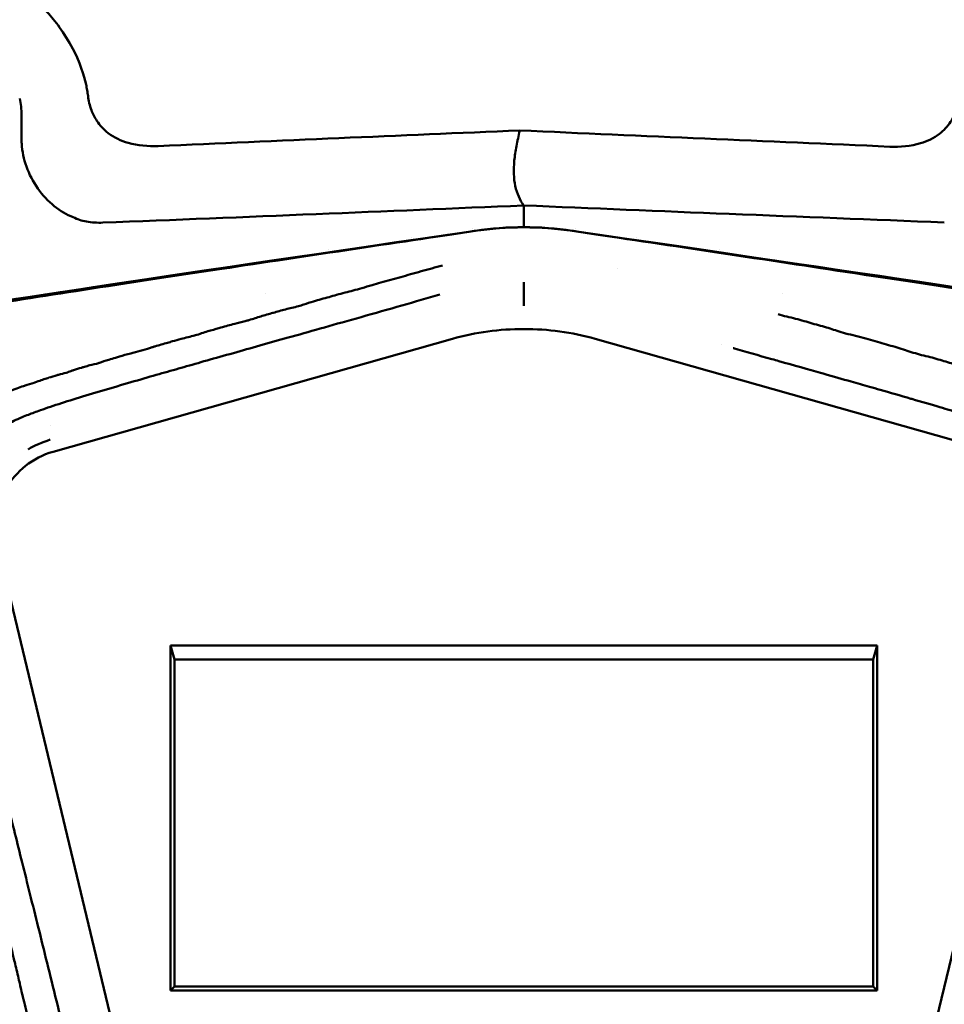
# Model space of a CAD drawing. Header units: millimetres. Extents: x 0 to 4686, y -120 to 1682.
# Tile 211 of 213: x 1350 to 1406, y 1409 to 1468. Entities that reach past the tile are written whole.
import ezdxf

# ---------------------------------------------------------------- set-up
doc = ezdxf.new("R2010")
doc.units = ezdxf.units.MM
doc.header["$LTSCALE"] = 2
doc.layers.add('Sichtbar (ISO)', color=7, linetype='Continuous', lineweight=50)

msp = doc.modelspace()

# ---------------------------------------------------------------- linework, layer by layer
at = {"layer": 'Sichtbar (ISO)'}
for p, q in [((1350.4179, 1462.1767), (1350.4179, 1460.6739)), ((1380.2225, 1460.573), (1380.2225, 1460.5752)), ((1377.5099, 1455.3679), (1377.5099, 1455.3679)), ((1383.7099, 1455.3678), (1383.7099, 1455.3679)), ((1373.8599, 1454.8307), (1373.8599, 1454.8313)), ((1387.3599, 1454.8313), (1387.3599, 1454.8307)), ((1368.8599, 1454.0958), (1368.8599, 1454.0946)), ((1392.3599, 1454.0958), (1392.3599, 1454.0946)), ((1374.9974, 1452.9332), (1374.9974, 1452.9332)), ((1386.218, 1452.9339), (1386.218, 1452.9339)), ((1365.0609, 1451.4441), (1365.0609, 1451.4441)), ((1396.1588, 1451.4441), (1396.1588, 1451.4441)), ((1352.3098, 1441.9275), (1376.3281, 1448.7211)), ((1384.8918, 1448.7212), (1408.9099, 1441.9274)), ((1392.4906, 1448.3546), (1392.4906, 1448.3546)), ((1359.2541, 1446.7603), (1359.2543, 1446.7603)), ((1360.5153, 1447.1177), (1360.5159, 1447.1177)), ((1368.6629, 1446.7603), (1368.6671, 1446.7603)), ((1392.5523, 1446.7603), (1392.5531, 1446.7603)), ((1352.1294, 1443.5169), (1352.1295, 1443.517)), ((1360.46, 1388.401), (1348.9734, 1436.2478)), ((1412.2462, 1436.2478), (1400.7595, 1388.401)), ((1359.6099, 1429.441), (1359.3741, 1430.283)), ((1359.3741, 1409.5342), (1359.3741, 1430.283)), ((1359.3741, 1430.283), (1401.8457, 1430.283)), ((1401.8457, 1430.283), (1401.6099, 1429.441)), ((1401.8457, 1430.283), (1401.8457, 1409.5342)), ((1359.6099, 1429.441), (1401.6099, 1429.441)), ((1359.6099, 1409.7943), (1359.6099, 1429.441)), ((1401.6099, 1429.441), (1401.6099, 1409.7943)), ((1359.6099, 1409.7943), (1359.3741, 1409.5342)), ((1401.8457, 1409.5342), (1359.3741, 1409.5342)), ((1401.6099, 1409.7943), (1359.6099, 1409.7943)), ((1401.8457, 1409.5342), (1401.6099, 1409.7943))]:
    msp.add_line(p, q, dxfattribs=at)
msp.add_arc((1380.6099, 1435.4337), 20, 81.663573, 98.336427, dxfattribs=at)
for centre, major_axis, ratio, start_param, end_param in [((1380.6098, 1450.7716), (0, -5.0534), 0.0000102, 2.7454676, 3.1166644), ((1380.5935, 1434.1444), (15.4396, 0), 0.982336, 1.5697382, 1.8507003), ((1380.6277, 1434.154), (15.4298, 0), 0.9823357, 1.2908041, 1.5719565), ((1357.6099, 1444.7956), (2, 0), 0.9823361, 2.6145387, 2.6145785)]:
    msp.add_ellipse(centre, major_axis=major_axis, ratio=ratio, start_param=start_param, end_param=end_param, dxfattribs=at)
for points, knots in [([(1354.2919, 1464.0058), (1354.1717, 1464.5526), (1353.9556, 1465.3251), (1352.8773, 1467.2893), (1352.3257, 1467.9625), (1351.3379, 1469.0158), (1350.5777, 1469.7122), (1348.6594, 1470.9526), (1347.7253, 1471.4176), (1346.7582, 1471.7881)], [-1.3447226, -1.3447226, -1.3447226, -1.3447226, -1.0054582, -1.0054582, -0.6879657, -0.6879657, -0.3106898, -0.3106898, -0.0000009, -0.0000009, -0.0000009, -0.0000009]), ([(1354.4125, 1463.3265), (1354.3977, 1463.4388), (1354.3809, 1463.5508), (1354.3425, 1463.7777), (1354.3208, 1463.8925), (1354.2919, 1464.0058)], [-0.06932516, -0.06932516, -0.06932516, -0.06932516, -0.03534275, -0.03534275, -0.000292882, -0.000292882, -0.000292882, -0.000292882]), ([(1354.4125, 1463.3265), (1354.4505, 1463.0356), (1354.5165, 1462.7486), (1354.7019, 1462.2455), (1354.8091, 1462.0283), (1355.1287, 1461.5404), (1355.359, 1461.2941), (1355.9842, 1460.8165), (1356.3902, 1460.6272), (1357.4015, 1460.3339), (1358.0243, 1460.2846), (1358.6318, 1460.3124)], [-0.58090494, -0.58090494, -0.58090494, -0.58090494, -0.49259396, -0.49259396, -0.41948184, -0.41948184, -0.31696671, -0.31696671, -0.18256508, -0.18256508, -0.00013289, -0.00013289, -0.00013289, -0.00013289]), ([(1406.8016, 1463.2911), (1406.7633, 1462.9932), (1406.6963, 1462.6992), (1406.5068, 1462.1862), (1406.3974, 1461.966), (1406.0792, 1461.4853), (1405.8558, 1461.2466), (1405.2549, 1460.7846), (1404.8677, 1460.5995), (1403.8676, 1460.2968), (1403.2336, 1460.2449), (1402.6157, 1460.2726)], [0.00003178, 0.00003178, 0.00003178, 0.00003178, 0.09014245, 0.09014245, 0.16413653, 0.16413653, 0.26316453, 0.26316453, 0.39164762, 0.39164762, 0.57657765, 0.57657765, 0.57657765, 0.57657765]), ([(1350.3056, 1463.1714), (1350.3441, 1463.0086), (1350.373, 1462.8439), (1350.4107, 1462.5112), (1350.4194, 1462.3441), (1350.418, 1462.1767)], [0.00003238, 0.00003238, 0.00003238, 0.00003238, 0.05026385, 0.05026385, 0.10050085, 0.10050085, 0.10050085, 0.10050085]), ([(1380.3657, 1461.2482), (1376.7437, 1461.0976), (1373.119, 1460.9412), (1365.8779, 1460.6281), (1362.2525, 1460.4711), (1358.6318, 1460.3124)], [-2.1745323, -2.1745323, -2.1745323, -2.1745323, -1.0873767, -1.0873767, -0.0001311, -0.0001311, -0.0001311, -0.0001311]), ([(1380.5964, 1456.7384), (1380.4884, 1456.9116), (1380.2869, 1457.2538), (1380.0792, 1457.9015), (1379.9902, 1458.6202), (1380.0214, 1459.4243), (1380.1652, 1460.2999), (1380.2908, 1460.9237), (1380.3645, 1461.243)], [0.00038305, 0.00038305, 0.00038305, 0.00038305, 0.16666667, 0.33333333, 0.5, 0.66666667, 0.83333333, 0.9990837, 0.9990837, 0.9990837, 0.9990837]), ([(1402.6157, 1460.2726), (1398.9082, 1460.4357), (1395.1981, 1460.5971), (1387.7825, 1460.9198), (1384.072, 1461.0814), (1380.3657, 1461.2482)], [-2.2270174, -2.2270174, -2.2270174, -2.2270174, -1.1137258, -1.1137258, -0.0002536, -0.0002536, -0.0002536, -0.0002536]), ([(1350.4179, 1460.6739), (1350.4179, 1460.6375), (1350.4185, 1460.6012), (1350.4207, 1460.5287), (1350.4224, 1460.4926), (1350.4247, 1460.4564)], [0.000001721, 0.000001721, 0.000001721, 0.000001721, 0.010896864, 0.010896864, 0.021767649, 0.021767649, 0.021767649, 0.021767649]), ([(1350.4247, 1460.4564), (1350.453, 1459.9872), (1350.5506, 1459.524), (1350.8753, 1458.6079), (1351.1075, 1458.1632), (1351.679, 1457.3544), (1352.0144, 1456.9955), (1352.7362, 1456.4104), (1353.1134, 1456.1803), (1353.5289, 1456.0326)], [0.00001128, 0.00001128, 0.00001128, 0.00001128, 0.14113706, 0.14113706, 0.2904858, 0.2904858, 0.43978484, 0.43978484, 0.57911825, 0.57911825, 0.57911825, 0.57911825]), ([(1355.3033, 1455.7065), (1359.5798, 1455.8731), (1363.8531, 1456.0438), (1372.285, 1456.3876), (1376.4384, 1456.5604), (1380.5964, 1456.7384)], [0.0036591, 0.0036591, 0.0036591, 0.0036591, 1.2878206, 1.2878206, 2.5356781, 2.5356781, 2.5356781, 2.5356781]), ([(1380.5964, 1456.7384), (1384.713, 1456.5664), (1388.8317, 1456.397), (1397.2638, 1456.0569), (1401.5754, 1455.8866), (1405.8881, 1455.7198)], [-2.5321225, -2.5321225, -2.5321225, -2.5321225, -1.2949971, -1.2949971, -0.000001, -0.000001, -0.000001, -0.000001]), ([(1380.5964, 1456.7384), (1380.6099, 1456.5854), (1380.6099, 1456.433), (1380.6099, 1456.1282), (1380.6099, 1455.9758), (1380.6098, 1455.824)], [0.0035396, 0.0035396, 0.0035396, 0.0035396, 2.3116201, 2.3116201, 4.6201028, 4.6201028, 4.6201028, 4.6201028]), ([(1353.5289, 1456.0326), (1353.7625, 1455.9005), (1354.0335, 1455.8202), (1354.6405, 1455.7117), (1354.9708, 1455.6927), (1355.3033, 1455.7065)], [-0.19723853, -0.19723853, -0.19723853, -0.19723853, -0.10803283, -0.10803283, -0.00799509, -0.00799509, -0.00799509, -0.00799509]), ([(1320.2055, 1388.2956), (1320.2467, 1388.4775), (1320.2883, 1388.6613), (1322.4179, 1398.0551), (1325.1033, 1409.7589), (1331.2266, 1436.1922), (1332.2693, 1440.3287), (1333.3982, 1443.6163), (1333.9786, 1445.0769), (1335.6745, 1447.1552), (1336.483, 1447.8163), (1339.0682, 1449.19), (1340.5331, 1449.522), (1348.6096, 1450.9497), (1359.6588, 1452.5772), (1377.7102, 1455.2223)], [-25.3526164, -25.3526164, -25.3526164, -25.3526164, -25.273079, -25.273079, -21.3302568, -21.3302568, -14.2017749, -14.2017749, -10.9447154, -10.9447154, -8.7828271, -8.7828271, -5.4732498, -5.4732498, -0.000001, -0.000001, -0.000001, -0.000001]), ([(1320.4346, 1388.2932), (1321.2974, 1392.1124), (1322.394, 1396.9213), (1325.2234, 1409.2392), (1326.7922, 1416.0262), (1330.9869, 1434.0116), (1331.9764, 1438.0468), (1333.5502, 1443.6418), (1334.1374, 1444.6598), (1335.2801, 1446.4234), (1335.9933, 1447.1785), (1337.5805, 1448.2562), (1338.4991, 1448.7491), (1340.2711, 1449.2765), (1340.9613, 1449.4549), (1343.3092, 1449.9113), (1344.7827, 1450.1645), (1345.9841, 1450.3697), (1346.563, 1450.4666), (1351.2397, 1451.2263), (1356.6571, 1452.053), (1367.3086, 1453.6591), (1373.9723, 1454.6554), (1377.6535, 1455.2054)], [1.3356497, 1.3356497, 1.3356497, 1.3356497, 1.6937313, 1.6937313, 2.056439, 2.056439, 2.7524524, 2.7524524, 3.8919127, 3.8919127, 5.1641949, 5.1641949, 6.0936505, 6.0936505, 6.4205207, 6.4205207, 6.6575917, 6.6575917, 6.9173987, 6.9173987, 8.3510463, 8.3510463, 9.5536694, 9.5536694, 9.5536694, 9.5536694]), ([(1383.5679, 1455.2052), (1382.5887, 1455.3516), (1381.5999, 1455.4252), (1379.6203, 1455.4252), (1378.6321, 1455.3517), (1377.6535, 1455.2054)], [0.00000082, 0.00000082, 0.00000082, 0.00000082, 0.29704259, 0.29704259, 0.59389891, 0.59389891, 0.59389891, 0.59389891]), ([(1383.5096, 1455.2223), (1401.4763, 1452.5896), (1412.4279, 1450.9756), (1420.6574, 1449.5309), (1422.1252, 1449.1981), (1424.7109, 1447.8339), (1425.52, 1447.1781), (1427.22, 1445.1147), (1427.8022, 1443.663), (1428.9362, 1440.3908), (1429.9689, 1436.2815), (1435.6605, 1411.7349), (1438.077, 1401.2155), (1440.0901, 1392.3663)], [0.000001, 0.000001, 0.000001, 0.000001, 5.4475866, 5.4475866, 8.8584414, 8.8584414, 11.0839934, 11.0839934, 14.4444599, 14.4444599, 21.911222, 21.911222, 25.8933522, 25.8933522, 25.8933522, 25.8933522]), ([(1439.9202, 1392.1105), (1439.4563, 1394.1489), (1438.978, 1396.242), (1437.1405, 1404.2717), (1435.6627, 1410.6845), (1433.5018, 1419.9981), (1432.5892, 1423.9174), (1429.7792, 1435.8763), (1429.1736, 1438.3097), (1427.968, 1442.5631), (1427.4769, 1443.9124), (1426.1488, 1446.1906), (1425.4299, 1446.9663), (1423.6918, 1448.2822), (1422.6663, 1448.7158), (1421.2013, 1449.2254), (1420.1727, 1449.498), (1417.2032, 1450.0322), (1416.5167, 1450.1504), (1415.5735, 1450.3124), (1414.9153, 1450.4239), (1410.4408, 1451.1546), (1405.2052, 1451.9559), (1394.0035, 1453.6453), (1387.2333, 1454.6575), (1383.5679, 1455.2052)], [1.9496382, 1.9496382, 1.9496382, 1.9496382, 2.3191077, 2.3191077, 3.3683787, 3.3683787, 3.9601124, 3.9601124, 5.2581, 5.2581, 6.7495942, 6.7495942, 8.163472, 8.163472, 9.8795998, 9.8795998, 11.5951622, 11.5951622, 11.944986, 11.944986, 12.684735, 12.684735, 16.4201746, 16.4201746, 19.3278707, 19.3278707, 19.3278707, 19.3278707]), ([(1375.72, 1453.1337), (1375.2875, 1453.0135), (1374.862, 1452.8959), (1374.4429, 1452.7791), (1374.2275, 1452.7191), (1374.0138, 1452.6594), (1373.8025, 1452.6005), (1373.6026, 1452.5448), (1373.4048, 1452.4899), (1373.2097, 1452.4363), (1372.8083, 1452.3262), (1372.4097, 1452.2158), (1372.0126, 1452.1022), (1371.8369, 1452.0519), (1371.6652, 1452.0014), (1371.4965, 1451.9513), (1371.2841, 1451.8883), (1371.0764, 1451.8261), (1370.8718, 1451.7663), (1370.5046, 1451.659), (1370.1845, 1451.5895), (1369.862, 1451.5018), (1369.693, 1451.4559), (1369.5239, 1451.409), (1369.3561, 1451.362), (1369.2036, 1451.3193), (1369.0522, 1451.2765), (1368.9029, 1451.2344), (1368.5895, 1451.1459), (1368.2787, 1451.0581), (1367.9694, 1450.9671), (1367.7701, 1450.9084), (1367.5717, 1450.8423), (1367.3807, 1450.7816), (1367.2752, 1450.7481), (1367.172, 1450.7162), (1367.0722, 1450.688), (1366.7918, 1450.6088), (1366.5384, 1450.5592), (1366.2856, 1450.4915), (1366.0368, 1450.4249), (1365.7882, 1450.3548), (1365.5436, 1450.2857), (1365.5397, 1450.2845), (1365.5358, 1450.2834), (1365.5319, 1450.2823), (1365.2835, 1450.2122), (1365.0385, 1450.143), (1364.8001, 1450.0719), (1364.5617, 1450.0009), (1364.3494, 1449.9188), (1364.0876, 1449.8448), (1364.0876, 1449.8448), (1364.0875, 1449.8448), (1364.0875, 1449.8448)], [0, 0, 0, 0, 0.004807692, 0.004807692, 0.004807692, 0.007278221, 0.007278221, 0.007278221, 0.009615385, 0.009615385, 0.009615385, 0.014423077, 0.014423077, 0.014423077, 0.016550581, 0.016550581, 0.016550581, 0.019230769, 0.019230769, 0.019230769, 0.024038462, 0.024038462, 0.024038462, 0.02655727, 0.02655727, 0.02655727, 0.028846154, 0.028846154, 0.028846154, 0.033653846, 0.033653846, 0.033653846, 0.036750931, 0.036750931, 0.036750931, 0.038461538, 0.038461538, 0.038461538, 0.043269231, 0.043269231, 0.043269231, 0.048001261, 0.048001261, 0.048001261, 0.048076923, 0.048076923, 0.048076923, 0.052884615, 0.052884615, 0.052884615, 0.057692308, 0.057692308, 0.057692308, 0.057692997, 0.057692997, 0.057692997, 0.057692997]), ([(1380.6099, 1452.1218), (1380.6099, 1452.0372), (1380.6101, 1451.9362), (1380.6102, 1451.8454), (1380.6103, 1451.7547), (1380.6103, 1451.6739), (1380.6102, 1451.6097), (1380.6101, 1451.5456), (1380.61, 1451.5011), (1380.6099, 1451.4842)], [0, 0, 0, 0, 0.33333333, 0.33333333, 0.33333333, 0.66666667, 0.66666667, 0.66666667, 0.99999999, 0.99999999, 0.99999999, 0.99999999]), ([(1380.6099, 1451.0842), (1380.6099, 1451.1509), (1380.6099, 1451.2175), (1380.6099, 1451.3509), (1380.6099, 1451.4175), (1380.6099, 1451.4842)], [-0.20992358, -0.20992358, -0.20992358, -0.20992358, -0.10496272, -0.10496272, -0.00000186, -0.00000186, -0.00000186, -0.00000186]), ([(1375.5545, 1451.376), (1374.8292, 1451.1684), (1373.3259, 1450.7398), (1370.7784, 1450.0116), (1368.5807, 1449.4009), (1366.6362, 1448.8455), (1364.9265, 1448.3745), (1363.3661, 1447.9179), (1361.7125, 1447.4687), (1360.3229, 1447.0585), (1359.0523, 1446.7052), (1357.6214, 1446.2964), (1355.9429, 1445.8033), (1354.2431, 1445.2964), (1352.7906, 1444.8535), (1351.6754, 1444.4735), (1351.0582, 1444.2491), (1350.8299, 1444.161)], [0, 0, 0, 0, 0.01818182, 0.03636364, 0.05454545, 0.07272727, 0.09090909, 0.10909091, 0.12727273, 0.14545455, 0.16363636, 0.18181818, 0.2, 0.21818182, 0.23636364, 0.25454545, 0.26608474, 0.26608474, 0.26608474, 0.26608474]), ([(1380.6099, 1450.6984), (1380.6099, 1450.7603), (1380.6099, 1450.8225), (1380.6099, 1450.8762), (1380.6098, 1450.9299), (1380.6098, 1450.9755), (1380.6099, 1451.0113), (1380.6099, 1451.047), (1380.6099, 1451.0721), (1380.6099, 1451.0842)], [0, 0, 0, 0, 0.3333333, 0.3333333, 0.3333333, 0.6666667, 0.6666667, 0.6666667, 1, 1, 1, 1]), ([(1364.0875, 1449.8448), (1364.0132, 1449.8238), (1363.9349, 1449.8034), (1363.8545, 1449.7833), (1363.6515, 1449.7325), (1363.4344, 1449.6832), (1363.232, 1449.6286), (1362.9494, 1449.5524), (1362.6725, 1449.474), (1362.4067, 1449.3987), (1362.3642, 1449.3867), (1362.3217, 1449.3747), (1362.2794, 1449.3627), (1362.0567, 1449.2996), (1361.8361, 1449.2366), (1361.6197, 1449.1721), (1361.3621, 1449.0954), (1361.1293, 1449.0075), (1360.8612, 1448.9313), (1360.861, 1448.9313), (1360.8608, 1448.9312), (1360.8606, 1448.9312)], [0.057692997, 0.057692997, 0.057692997, 0.057692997, 0.059057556, 0.059057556, 0.059057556, 0.0625, 0.0625, 0.0625, 0.067307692, 0.067307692, 0.067307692, 0.068076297, 0.068076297, 0.068076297, 0.072115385, 0.072115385, 0.072115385, 0.076923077, 0.076923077, 0.076923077, 0.076926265, 0.076926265, 0.076926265, 0.076926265]), ([(1399.8194, 1449.0843), (1399.819, 1449.0844), (1399.4658, 1449.1846), (1398.9465, 1449.3804), (1397.947, 1449.6389), (1396.9669, 1449.9404), (1396.2348, 1450.0985), (1395.8915, 1450.1954)], [0.918912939, 0.918912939, 0.918912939, 0.918912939, 0.918918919, 0.925675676, 0.932432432, 0.939189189, 0.945938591, 0.945938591, 0.945938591, 0.945938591]), ([(1404.1478, 1447.8494), (1403.8176, 1447.9447), (1403.2065, 1448.1681), (1402.1375, 1448.4498), (1401.0638, 1448.7798), (1400.172, 1448.9843), (1399.8194, 1449.0843)], [0.891891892, 0.891891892, 0.891891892, 0.891891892, 0.898648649, 0.905405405, 0.912162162, 0.918912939, 0.918912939, 0.918912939, 0.918912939]), ([(1360.8606, 1448.9312), (1360.8531, 1448.9291), (1360.8456, 1448.9269), (1360.8381, 1448.9248), (1360.5757, 1448.8515), (1360.2815, 1448.7887), (1360.0111, 1448.7154), (1359.8358, 1448.6679), (1359.6625, 1448.6194), (1359.4934, 1448.5715), (1359.3941, 1448.5434), (1359.2962, 1448.5155), (1359.2003, 1448.4882), (1358.9412, 1448.4142), (1358.6845, 1448.3409), (1358.4323, 1448.2651), (1358.3738, 1448.2476), (1358.3162, 1448.2293), (1358.2592, 1448.2107), (1358.0704, 1448.149), (1357.8882, 1448.084), (1357.7026, 1448.0307)], [0.076926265, 0.076926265, 0.076926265, 0.076926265, 0.07706041, 0.07706041, 0.07706041, 0.081730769, 0.081730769, 0.081730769, 0.084759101, 0.084759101, 0.084759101, 0.086538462, 0.086538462, 0.086538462, 0.091346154, 0.091346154, 0.091346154, 0.092460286, 0.092460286, 0.092460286, 0.096153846, 0.096153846, 0.096153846, 0.096153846]), ([(1357.7026, 1448.0307), (1357.5065, 1447.9744), (1357.3067, 1447.9312), (1357.1137, 1447.8829), (1357.0691, 1447.8718), (1357.0249, 1447.8603), (1356.9811, 1447.8484), (1356.7482, 1447.7849), (1356.5181, 1447.7184), (1356.3009, 1447.6554), (1356.2188, 1447.6315), (1356.137, 1447.6078), (1356.0556, 1447.5839), (1355.9218, 1447.5447), (1355.7889, 1447.5052), (1355.6571, 1447.4645), (1355.4606, 1447.4039), (1355.2713, 1447.33), (1355.0938, 1447.2753), (1355.08, 1447.271), (1355.0662, 1447.2668), (1355.0524, 1447.2628), (1354.8631, 1447.2071), (1354.6879, 1447.1766), (1354.5185, 1447.13), (1354.4097, 1447.1001), (1354.3014, 1447.0687), (1354.195, 1447.0374), (1354.1359, 1447.0199), (1354.0774, 1447.0025), (1354.0197, 1446.9852), (1353.8584, 1446.937), (1353.7002, 1446.8895), (1353.5476, 1446.8401), (1353.4898, 1446.8213), (1353.4351, 1446.801), (1353.3805, 1446.7803), (1353.2911, 1446.7465), (1353.202, 1446.7116), (1353.0999, 1446.6804), (1352.9563, 1446.6365), (1352.787, 1446.6001), (1352.6308, 1446.5581), (1352.6079, 1446.552), (1352.5854, 1446.5457), (1352.5632, 1446.5393), (1352.3896, 1446.489), (1352.2211, 1446.4364), (1352.0638, 1446.3866), (1352.0135, 1446.3707), (1351.9636, 1446.3549), (1351.9141, 1446.339), (1351.8087, 1446.3053), (1351.7055, 1446.2715), (1351.6055, 1446.2372), (1351.4728, 1446.1916), (1351.3637, 1446.1403), (1351.2232, 1446.0908), (1351.208, 1446.0855), (1351.1925, 1446.0802), (1351.1766, 1446.0749), (1351.1746, 1446.0742), (1351.1725, 1446.0736), (1351.1705, 1446.0729)], [0.096153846, 0.096153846, 0.096153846, 0.096153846, 0.100059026, 0.100059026, 0.100059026, 0.100961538, 0.100961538, 0.100961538, 0.105769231, 0.105769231, 0.105769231, 0.107586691, 0.107586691, 0.107586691, 0.110576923, 0.110576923, 0.110576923, 0.115035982, 0.115035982, 0.115035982, 0.115384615, 0.115384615, 0.115384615, 0.120192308, 0.120192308, 0.120192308, 0.123282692, 0.123282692, 0.123282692, 0.125, 0.125, 0.125, 0.129807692, 0.129807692, 0.129807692, 0.131631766, 0.131631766, 0.131631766, 0.134615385, 0.134615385, 0.134615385, 0.138808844, 0.138808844, 0.138808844, 0.139423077, 0.139423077, 0.139423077, 0.144230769, 0.144230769, 0.144230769, 0.145767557, 0.145767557, 0.145767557, 0.149038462, 0.149038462, 0.149038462, 0.153378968, 0.153378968, 0.153378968, 0.153846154, 0.153846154, 0.153846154, 0.153906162, 0.153906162, 0.153906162, 0.153906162]), ([(1393.2004, 1448.1552), (1393.2063, 1448.1536), (1393.2122, 1448.1519), (1393.2181, 1448.1502), (1393.9139, 1447.9543), (1394.7306, 1447.723), (1395.5273, 1447.4981), (1395.6647, 1447.4593), (1395.8015, 1447.4207), (1395.9372, 1447.3825), (1396.8603, 1447.1224), (1397.7261, 1446.8801), (1398.4416, 1446.6777), (1398.4418, 1446.6777), (1398.442, 1446.6777), (1398.4421, 1446.6776)], [0.076784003, 0.076784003, 0.076784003, 0.076784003, 0.076923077, 0.076923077, 0.076923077, 0.093326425, 0.093326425, 0.093326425, 0.096153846, 0.096153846, 0.096153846, 0.115384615, 0.115384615, 0.115384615, 0.115388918, 0.115388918, 0.115388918, 0.115388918]), ([(1407.718, 1446.8021), (1407.7159, 1446.8027), (1407.4288, 1446.8894), (1406.9713, 1447.0723), (1406.0904, 1447.3095), (1405.1874, 1447.5969), (1404.4779, 1447.7542), (1404.1478, 1447.8494)], [0.86481406, 0.86481406, 0.86481406, 0.86481406, 0.864864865, 0.871621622, 0.878378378, 0.885135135, 0.891891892, 0.891891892, 0.891891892, 0.891891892]), ([(1398.4421, 1446.6776), (1398.4987, 1446.6616), (1398.5543, 1446.6459), (1398.609, 1446.6304), (1399.2464, 1446.4498), (1399.7673, 1446.3004), (1400.2889, 1446.1522), (1400.6555, 1446.048), (1401.0224, 1445.9444), (1401.399, 1445.8375), (1401.6044, 1445.7791), (1401.8127, 1445.7198), (1402.0251, 1445.659), (1402.6269, 1445.4865), (1403.2627, 1445.3015), (1403.8848, 1445.1208), (1403.9002, 1445.1164), (1403.9156, 1445.1119), (1403.9311, 1445.1074), (1404.537, 1444.9315), (1405.1275, 1444.7602), (1405.6184, 1444.6145), (1405.8406, 1444.5485), (1406.0422, 1444.4879), (1406.2323, 1444.4304), (1406.4729, 1444.3575), (1406.6952, 1444.2895), (1406.916, 1444.222), (1407.3113, 1444.101), (1407.7028, 1443.9813), (1408.1411, 1443.8397), (1408.1457, 1443.8383), (1408.1502, 1443.8368), (1408.1548, 1443.8353)], [0.11538892, 0.11538892, 0.11538892, 0.11538892, 0.11690934, 0.11690934, 0.11690934, 0.13461538, 0.13461538, 0.13461538, 0.1470586, 0.1470586, 0.1470586, 0.15384615, 0.15384615, 0.15384615, 0.17307692, 0.17307692, 0.17307692, 0.17355446, 0.17355446, 0.17355446, 0.19230769, 0.19230769, 0.19230769, 0.2007954, 0.2007954, 0.2007954, 0.21153846, 0.21153846, 0.21153846, 0.23076923, 0.23076923, 0.23076923, 0.23096863, 0.23096863, 0.23096863, 0.23096863]), ([(1351.1705, 1446.0729), (1351.0075, 1446.0192), (1350.8009, 1445.9683), (1350.6269, 1445.9118), (1350.5987, 1445.9026), (1350.5707, 1445.8934), (1350.5429, 1445.8842), (1350.397, 1445.8357), (1350.2574, 1445.7865), (1350.1305, 1445.7405), (1350.0548, 1445.713), (1349.98, 1445.6856), (1349.9065, 1445.658), (1349.8334, 1445.6306), (1349.7615, 1445.603), (1349.6912, 1445.5749), (1349.5667, 1445.5253), (1349.4601, 1445.4715), (1349.3431, 1445.4213), (1349.3279, 1445.4148), (1349.3126, 1445.4083), (1349.297, 1445.4019)], [0.153906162, 0.153906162, 0.153906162, 0.153906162, 0.158653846, 0.158653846, 0.158653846, 0.159422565, 0.159422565, 0.159422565, 0.163461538, 0.163461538, 0.163461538, 0.165871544, 0.165871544, 0.165871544, 0.168269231, 0.168269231, 0.168269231, 0.172515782, 0.172515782, 0.172515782, 0.173066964, 0.173066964, 0.173066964, 0.173066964]), ([(1347.8714, 1444.7213), (1347.7733, 1444.6627), (1347.6636, 1444.6021), (1347.5628, 1444.5386), (1347.5573, 1444.5351), (1347.5518, 1444.5317), (1347.5464, 1444.5282), (1347.4412, 1444.4609), (1347.3394, 1444.3911), (1347.2407, 1444.3186), (1347.2108, 1444.2967), (1347.1808, 1444.2745), (1347.151, 1444.2523), (1347.0826, 1444.2012), (1347.0154, 1444.1498), (1346.9532, 1444.1), (1346.8826, 1444.0436), (1346.8184, 1443.9893), (1346.7412, 1443.9223), (1346.7208, 1443.9045), (1346.6994, 1443.8858), (1346.6768, 1443.8659), (1346.5691, 1443.771), (1346.458, 1443.6681), (1346.3464, 1443.5579), (1346.3378, 1443.5494), (1346.3292, 1443.5409), (1346.3208, 1443.5324), (1346.2194, 1443.4309), (1346.1276, 1443.3309), (1346.0383, 1443.2278), (1345.9876, 1443.1693), (1345.9378, 1443.1098), (1345.8887, 1443.0495), (1345.8441, 1442.9945), (1345.8001, 1442.9387), (1345.7567, 1442.8823), (1345.6658, 1442.7639), (1345.5778, 1442.6426), (1345.4991, 1442.5231), (1345.4842, 1442.5005), (1345.4696, 1442.478), (1345.4554, 1442.4555), (1345.3941, 1442.359), (1345.3379, 1442.2631), (1345.2827, 1442.1651), (1345.2147, 1442.0443), (1345.1482, 1441.9202), (1345.0867, 1441.7951), (1345.0804, 1441.7822), (1345.0741, 1441.7693), (1345.0679, 1441.7564), (1345.0137, 1441.6439), (1344.9631, 1441.5302), (1344.9129, 1441.4114), (1344.857, 1441.2788), (1344.8016, 1441.1399), (1344.7577, 1441.0153), (1344.7139, 1440.8908), (1344.6813, 1440.7808), (1344.6471, 1440.663), (1344.6129, 1440.5453), (1344.5805, 1440.4254), (1344.5504, 1440.3049), (1344.5203, 1440.1844), (1344.4942, 1440.066), (1344.4678, 1439.9356), (1344.4498, 1439.8464), (1344.4315, 1439.7517), (1344.4171, 1439.6697), (1344.4105, 1439.6318), (1344.4046, 1439.5967), (1344.3998, 1439.5661), (1344.3846, 1439.4694), (1344.3728, 1439.3815), (1344.3624, 1439.2987), (1344.3531, 1439.2242), (1344.344, 1439.1475), (1344.3353, 1439.0684), (1344.3344, 1439.0596), (1344.3334, 1439.0508), (1344.3325, 1439.0419), (1344.3229, 1438.9535), (1344.3153, 1438.8675), (1344.308, 1438.7783), (1344.3007, 1438.6892), (1344.2937, 1438.5969), (1344.2887, 1438.5106), (1344.2882, 1438.5006), (1344.2876, 1438.4907), (1344.2871, 1438.4809), (1344.283, 1438.4057), (1344.2803, 1438.3343), (1344.2778, 1438.2614), (1344.2751, 1438.179), (1344.2727, 1438.0945), (1344.2712, 1438.0088), (1344.2704, 1437.9649), (1344.2698, 1437.9208), (1344.2696, 1437.8768), (1344.2693, 1437.8348), (1344.2693, 1437.7929), (1344.2695, 1437.7517), (1344.2701, 1437.6675), (1344.2717, 1437.5861), (1344.2741, 1437.489), (1344.2761, 1437.407), (1344.2786, 1437.314), (1344.2823, 1437.2204), (1344.283, 1437.203), (1344.2838, 1437.1856), (1344.2845, 1437.1683), (1344.2895, 1437.0575), (1344.2962, 1436.9487), (1344.3041, 1436.8343), (1344.3119, 1436.7199), (1344.3212, 1436.6042), (1344.3321, 1436.4881), (1344.3325, 1436.4832), (1344.333, 1436.4783), (1344.3334, 1436.4735), (1344.3442, 1436.3622), (1344.3577, 1436.2505), (1344.3715, 1436.1252), (1344.3858, 1435.9944), (1344.4004, 1435.8487), (1344.4184, 1435.7018), (1344.4211, 1435.6802), (1344.4238, 1435.6585), (1344.4266, 1435.6368), (1344.4428, 1435.5112), (1344.4612, 1435.384), (1344.4807, 1435.2503), (1344.5036, 1435.0935), (1344.5283, 1434.9343), (1344.555, 1434.7733), (1344.5579, 1434.7563), (1344.5608, 1434.7392), (1344.5637, 1434.722), (1344.5886, 1434.5772), (1344.6171, 1434.4281), (1344.6455, 1434.2664), (1344.676, 1434.0926), (1344.7063, 1433.9042), (1344.7408, 1433.7116), (1344.7422, 1433.7036), (1344.7437, 1433.6956), (1344.7451, 1433.6876), (1344.7814, 1433.4867), (1344.8224, 1433.2817), (1344.8658, 1433.0631), (1344.8964, 1432.9087), (1344.9279, 1432.7524), (1344.9604, 1432.5948), (1344.974, 1432.5292), (1344.9876, 1432.4635), (1345.0015, 1432.3975), (1345.0487, 1432.1727), (1345.1014, 1431.9426), (1345.1568, 1431.6844), (1345.1792, 1431.5801), (1345.202, 1431.4713), (1345.2254, 1431.3593), (1345.2601, 1431.194), (1345.296, 1431.0217), (1345.3337, 1430.8471), (1345.3943, 1430.5666), (1345.4596, 1430.2799), (1345.527, 1429.9832), (1345.53, 1429.97), (1345.533, 1429.9568), (1345.536, 1429.9436), (1345.6065, 1429.6327), (1345.6791, 1429.3107), (1345.7588, 1428.9687), (1345.7986, 1428.7976), (1345.8403, 1428.6214), (1345.8821, 1428.4448), (1345.9238, 1428.2683), (1345.9657, 1428.0914), (1346.0062, 1427.9183), (1346.0872, 1427.5719), (1346.1624, 1427.2411), (1346.2446, 1426.8893), (1346.2589, 1426.8282), (1346.2733, 1426.7664), (1346.288, 1426.7041), (1346.3577, 1426.4079), (1346.4313, 1426.0997), (1346.5051, 1425.7904), (1346.5858, 1425.4517), (1346.6668, 1425.1117), (1346.7563, 1424.7372), (1346.7657, 1424.6978), (1346.7752, 1424.658), (1346.7848, 1424.6178), (1346.8857, 1424.1953), (1346.9981, 1423.7264), (1347.0842, 1423.3679), (1347.1502, 1423.0928), (1347.2008, 1422.8828), (1347.2519, 1422.6703), (1347.2673, 1422.6059), (1347.2829, 1422.5413), (1347.2989, 1422.4745), (1347.3679, 1422.1876), (1347.4461, 1421.8618), (1347.523, 1421.5429), (1347.5886, 1421.2713), (1347.6533, 1421.0048), (1347.7212, 1420.7214), (1347.7329, 1420.6722), (1347.7448, 1420.6225), (1347.7568, 1420.5722), (1347.8378, 1420.232), (1347.9241, 1419.8634), (1347.9971, 1419.5607), (1348.0489, 1419.3457), (1348.094, 1419.1639), (1348.1385, 1418.9834), (1348.1567, 1418.9097), (1348.1748, 1418.8362), (1348.1932, 1418.7608), (1348.2566, 1418.5007), (1348.3239, 1418.2175), (1348.3915, 1417.9373), (1348.4328, 1417.7661), (1348.4742, 1417.5945), (1348.5156, 1417.4219), (1348.542, 1417.312), (1348.5684, 1417.2016), (1348.5948, 1417.0906), (1348.6627, 1416.8054), (1348.7312, 1416.5021), (1348.7968, 1416.2299), (1348.818, 1416.1417), (1348.839, 1416.0568), (1348.8598, 1415.9737), (1348.9031, 1415.8004), (1348.9454, 1415.6351), (1348.9874, 1415.465), (1349.0496, 1415.2131), (1349.1112, 1414.9505), (1349.1751, 1414.6859), (1349.184, 1414.6488), (1349.1929, 1414.6118), (1349.2019, 1414.5748), (1349.2567, 1414.3473), (1349.3113, 1414.1204), (1349.3646, 1413.8951), (1349.4235, 1413.6461), (1349.4752, 1413.4062), (1349.5412, 1413.13), (1349.5446, 1413.1157), (1349.5481, 1413.1013), (1349.5516, 1413.0868), (1349.6226, 1412.7923), (1349.7106, 1412.4551), (1349.7918, 1412.1273), (1349.8414, 1411.9271), (1349.8885, 1411.7303), (1349.9357, 1411.5324), (1349.9658, 1411.4063), (1349.996, 1411.2797), (1350.0269, 1411.1514), (1350.1065, 1410.8218), (1350.186, 1410.492), (1350.2627, 1410.1674), (1350.2964, 1410.0246), (1350.3274, 1409.8869), (1350.3595, 1409.7446), (1350.3989, 1409.5697), (1350.4399, 1409.3879), (1350.4896, 1409.1813)], [0.19230769, 0.19230769, 0.19230769, 0.19230769, 0.19686702, 0.19686702, 0.19686702, 0.19711538, 0.19711538, 0.19711538, 0.20192308, 0.20192308, 0.20192308, 0.2033802, 0.2033802, 0.2033802, 0.20673077, 0.20673077, 0.20673077, 0.21053085, 0.21053085, 0.21053085, 0.21153846, 0.21153846, 0.21153846, 0.21634615, 0.21634615, 0.21634615, 0.21671703, 0.21671703, 0.21671703, 0.22115385, 0.22115385, 0.22115385, 0.22366939, 0.22366939, 0.22366939, 0.22596154, 0.22596154, 0.22596154, 0.23076923, 0.23076923, 0.23076923, 0.23167789, 0.23167789, 0.23167789, 0.23557692, 0.23557692, 0.23557692, 0.24038462, 0.24038462, 0.24038462, 0.24088017, 0.24088017, 0.24088017, 0.24519231, 0.24519231, 0.24519231, 0.25, 0.25, 0.25, 0.25480769, 0.25480769, 0.25480769, 0.25961538, 0.25961538, 0.25961538, 0.26442308, 0.26442308, 0.26442308, 0.2677122, 0.2677122, 0.2677122, 0.26923077, 0.26923077, 0.26923077, 0.27403846, 0.27403846, 0.27403846, 0.27836411, 0.27836411, 0.27836411, 0.27884615, 0.27884615, 0.27884615, 0.28365385, 0.28365385, 0.28365385, 0.28846154, 0.28846154, 0.28846154, 0.28901643, 0.28901643, 0.28901643, 0.29326923, 0.29326923, 0.29326923, 0.29807692, 0.29807692, 0.29807692, 0.30053401, 0.30053401, 0.30053401, 0.30288462, 0.30288462, 0.30288462, 0.30769231, 0.30769231, 0.30769231, 0.31174841, 0.31174841, 0.31174841, 0.3125, 0.3125, 0.3125, 0.31730769, 0.31730769, 0.31730769, 0.32211538, 0.32211538, 0.32211538, 0.32231693, 0.32231693, 0.32231693, 0.32692308, 0.32692308, 0.32692308, 0.33173077, 0.33173077, 0.33173077, 0.33243944, 0.33243944, 0.33243944, 0.33653846, 0.33653846, 0.33653846, 0.34134615, 0.34134615, 0.34134615, 0.34185582, 0.34185582, 0.34185582, 0.34615385, 0.34615385, 0.34615385, 0.35076983, 0.35076983, 0.35076983, 0.35096154, 0.35096154, 0.35096154, 0.35576923, 0.35576923, 0.35576923, 0.35916516, 0.35916516, 0.35916516, 0.36057692, 0.36057692, 0.36057692, 0.36538462, 0.36538462, 0.36538462, 0.36732648, 0.36732648, 0.36732648, 0.37019231, 0.37019231, 0.37019231, 0.37479575, 0.37479575, 0.37479575, 0.375, 0.375, 0.375, 0.37980769, 0.37980769, 0.37980769, 0.38221339, 0.38221339, 0.38221339, 0.38461538, 0.38461538, 0.38461538, 0.38942308, 0.38942308, 0.38942308, 0.39025837, 0.39025837, 0.39025837, 0.39423077, 0.39423077, 0.39423077, 0.39858071, 0.39858071, 0.39858071, 0.39903846, 0.39903846, 0.39903846, 0.40384615, 0.40384615, 0.40384615, 0.40753564, 0.40753564, 0.40753564, 0.40865385, 0.40865385, 0.40865385, 0.41346154, 0.41346154, 0.41346154, 0.41755782, 0.41755782, 0.41755782, 0.41826923, 0.41826923, 0.41826923, 0.42307692, 0.42307692, 0.42307692, 0.42649099, 0.42649099, 0.42649099, 0.42788462, 0.42788462, 0.42788462, 0.43269231, 0.43269231, 0.43269231, 0.43562933, 0.43562933, 0.43562933, 0.4375, 0.4375, 0.4375, 0.44230769, 0.44230769, 0.44230769, 0.44386602, 0.44386602, 0.44386602, 0.44711538, 0.44711538, 0.44711538, 0.45192308, 0.45192308, 0.45192308, 0.45259626, 0.45259626, 0.45259626, 0.45673077, 0.45673077, 0.45673077, 0.46130206, 0.46130206, 0.46130206, 0.46153846, 0.46153846, 0.46153846, 0.46634615, 0.46634615, 0.46634615, 0.46928302, 0.46928302, 0.46928302, 0.47115385, 0.47115385, 0.47115385, 0.47596154, 0.47596154, 0.47596154, 0.47807561, 0.47807561, 0.47807561, 0.48067395, 0.48067395, 0.48067395, 0.48067395]), ([(1350.8299, 1444.161), (1350.6985, 1444.1103), (1350.2213, 1443.9195), (1349.4858, 1443.5683), (1348.7185, 1443.0989), (1348.0564, 1442.5591), (1347.5031, 1441.9981), (1347.038, 1441.3331), (1346.7111, 1440.7563), (1346.4674, 1440.1035), (1346.2467, 1439.33), (1346.1175, 1438.4293), (1346.0721, 1437.4044), (1346.1257, 1436.2499), (1346.2746, 1435.0319), (1346.4257, 1434.1552), (1346.5034, 1433.7412)], [0.26608474, 0.26608474, 0.26608474, 0.26608474, 0.27272727, 0.29090909, 0.30909091, 0.32727273, 0.34545455, 0.36363636, 0.38181818, 0.4, 0.41818182, 0.43636364, 0.45454545, 0.47272727, 0.49090909, 0.50567716, 0.50567716, 0.50567716, 0.50567716]), ([(1352.1398, 1442.66), (1351.6541, 1442.4975), (1351.2033, 1442.3049), (1350.812, 1442.0737), (1350.8115, 1442.0734)], [0, 0, 0, 0, 0.16666667, 0.1668729, 0.1668729, 0.1668729, 0.1668729]), ([(1348.9735, 1436.2478), (1348.8267, 1436.859), (1348.8087, 1437.5023), (1349.0036, 1438.6968), (1349.2001, 1439.2568), (1349.7955, 1440.265), (1350.1934, 1440.7126), (1351.1444, 1441.462), (1351.7089, 1441.7576), (1352.3098, 1441.9272)], [0.00000401, 0.00000401, 0.00000401, 0.00000401, 0.19178465, 0.19178465, 0.36900423, 0.36900423, 0.54616603, 0.54616603, 0.73306595, 0.73306595, 0.73306595, 0.73306595]), ([(1346.5034, 1433.7412), (1346.5214, 1433.6455), (1346.6384, 1433.033), (1346.8925, 1431.8195), (1347.3244, 1429.9237), (1347.8484, 1427.7634), (1348.4528, 1425.2807), (1349.1618, 1422.4346), (1349.9485, 1419.2744), (1350.841, 1415.6806), (1351.8634, 1411.5692), (1353.0176, 1406.891), (1354.3209, 1401.6925), (1355.78, 1395.7187), (1357.0983, 1390.3841), (1358.2362, 1385.735), (1359.2368, 1381.6336), (1360.0902, 1378.0397), (1360.85, 1374.927), (1361.4882, 1372.139), (1361.872, 1370.4898), (1362.0467, 1369.7199)], [0.50567716, 0.50567716, 0.50567716, 0.50567716, 0.50909091, 0.52727273, 0.54545455, 0.56363636, 0.58181818, 0.6, 0.61818182, 0.63636364, 0.65454545, 0.67272727, 0.69090909, 0.70909091, 0.72727273, 0.74545455, 0.76363636, 0.78181818, 0.8, 0.81818182, 0.83636364, 0.83636364, 0.83636364, 0.83636364]), ([(1350.4896, 1409.1813), (1350.4914, 1409.1737), (1350.4932, 1409.1661), (1350.4951, 1409.1584), (1350.5881, 1408.7728), (1350.7113, 1408.3), (1350.8239, 1407.8455), (1350.8309, 1407.817), (1350.8379, 1407.7885), (1350.8449, 1407.7601), (1350.9492, 1407.3362), (1351.045, 1406.9268), (1351.1455, 1406.5101), (1351.2231, 1406.1886), (1351.3011, 1405.8651), (1351.379, 1405.5389), (1351.4088, 1405.4139), (1351.4386, 1405.2885), (1351.4683, 1405.1627), (1351.574, 1404.7154), (1351.6744, 1404.2482), (1351.7753, 1403.828)], [0.480673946, 0.480673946, 0.480673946, 0.480673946, 0.480769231, 0.480769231, 0.480769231, 0.485576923, 0.485576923, 0.485576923, 0.485878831, 0.485878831, 0.485878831, 0.490384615, 0.490384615, 0.490384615, 0.493860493, 0.493860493, 0.493860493, 0.495192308, 0.495192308, 0.495192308, 0.499926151, 0.499926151, 0.499926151, 0.499926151])]:
    msp.add_open_spline(points, degree=3, knots=knots, dxfattribs=at)

doc.saveas('drawing.dxf')
